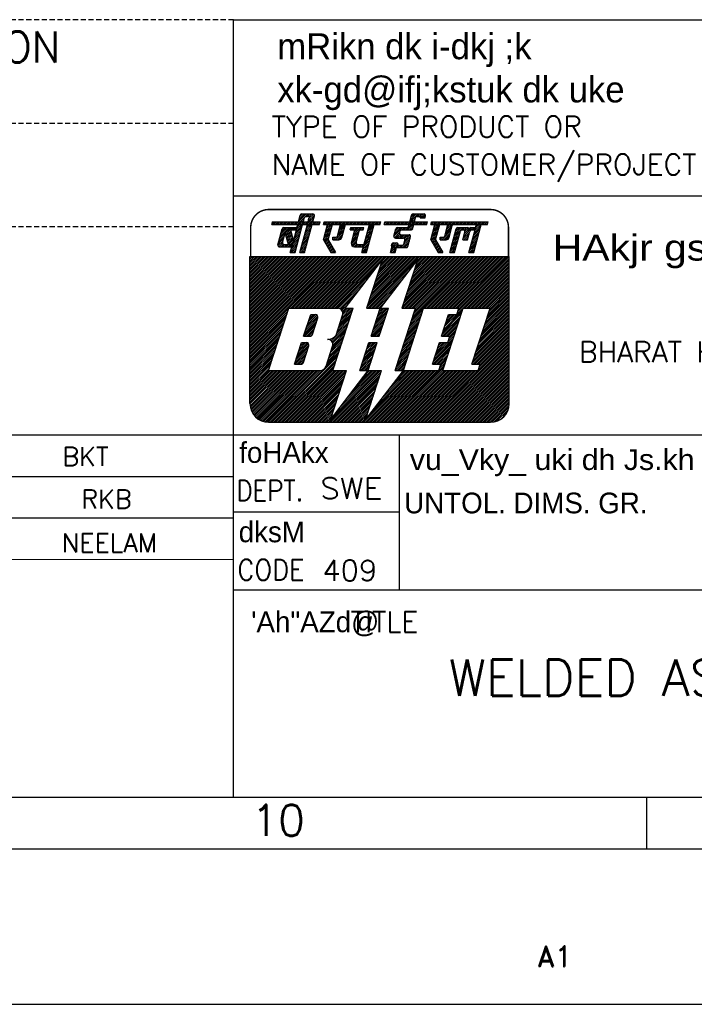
# Model space of a CAD drawing. Extents: x -3982 to 223, y 1410 to 4380.
# Tile 4 of 9: x -830 to -505, y 1410 to 1885. Entities that reach past the tile are written whole.
import ezdxf
from ezdxf.enums import TextEntityAlignment as Align

# ---------------------------------------------------------------- set-up
doc = ezdxf.new("R2010")
doc.units = 0
doc.header["$MEASUREMENT"] = 0
doc.linetypes.add('DASHED', pattern=[0.75, 0.5, -0.25])
doc.layers.get('0').update_dxf_attribs({"linetype": 'CONTINUOUS'})
doc.layers.add('TXT', color=2, linetype='CONTINUOUS')
doc.styles.add('HINDI', font='hindi')
doc.styles.add('ROMAND', font='romand')
doc.styles.add('ROMANS', font='romans')

# ---------------------------------------------------------------- blocks, each defined once
blk = doc.blocks.new('*X1')
at = {"color": 0}
for p, q in [((31.558, 28.022), (32.186, 28.651)), ((31.622, 28.264), (32.251, 28.892)), ((31.687, 28.505), (32.282, 29.1)), ((31.752, 28.747), (32.105, 29.1)), ((31.817, 28.988), (31.928, 29.1)), ((31.299, 27.056), (31.927, 27.685)), ((31.364, 27.298), (31.992, 27.926)), ((31.428, 27.539), (32.057, 28.168)), ((31.493, 27.781), (32.121, 28.409)), ((31.163, 26.39), (31.733, 26.96)), ((31.17, 26.573), (31.798, 27.202)), ((31.234, 26.815), (31.863, 27.443)), ((31.34, 26.39), (31.669, 26.719)), ((31.517, 26.39), (31.604, 26.477))]:
    blk.add_line(p, q, dxfattribs=at)
blk = doc.blocks.new('*X2')
at = {"color": 0}
for p, q in [((29.691, 27.924), (30.558, 28.79)), ((29.756, 28.165), (30.381, 28.79)), ((29.821, 28.407), (30.204, 28.79)), ((29.885, 28.648), (30.027, 28.79)), ((30.505, 28.56), (30.735, 28.79)), ((30.625, 27.973), (31.442, 28.79)), ((30.661, 28.54), (30.911, 28.79)), ((30.689, 28.214), (31.141, 28.666)), ((30.734, 28.436), (31.068, 28.77)), ((31.147, 28.672), (31.261, 28.787)), ((31.388, 28.56), (31.618, 28.79)), ((31.565, 28.56), (31.752, 28.747)), ((29.433, 26.958), (30.061, 27.586)), ((29.497, 27.199), (30.126, 27.828)), ((29.562, 27.441), (30.19, 28.069)), ((29.627, 27.682), (30.255, 28.31)), ((30.56, 27.731), (31.188, 28.36)), ((30.625, 27.62), (31.124, 28.118)), ((30.802, 27.62), (31.059, 27.877)), ((30.979, 27.62), (30.994, 27.635)), ((29.303, 26.475), (29.931, 27.103)), ((29.368, 26.716), (29.996, 27.345)), ((29.395, 26.39), (29.867, 26.862)), ((29.572, 26.39), (29.802, 26.62))]:
    blk.add_line(p, q, dxfattribs=at)
blk = doc.blocks.new('*X3')
at = {"color": 0}
for p, q in [((27.568, 28.099), (28.197, 28.727)), ((27.633, 28.34), (28.261, 28.968)), ((27.698, 28.582), (28.216, 29.1)), ((27.762, 28.823), (28.039, 29.1)), ((27.827, 29.064), (27.863, 29.1)), ((28.504, 27.62), (29.386, 28.503)), ((28.823, 28.116), (29.451, 28.744)), ((28.888, 28.357), (29.516, 28.986)), ((28.952, 28.599), (29.454, 29.1)), ((29.017, 28.84), (29.277, 29.1)), ((29.082, 29.082), (29.1, 29.1)), ((27.441, 27.618), (28.067, 28.244)), ((27.504, 27.857), (28.132, 28.485)), ((27.506, 27.506), (28.002, 28.002)), ((27.571, 27.394), (27.938, 27.761)), ((27.635, 27.282), (27.927, 27.573)), ((28.356, 27.649), (28.557, 27.85)), ((28.356, 27.825), (28.38, 27.85)), ((28.681, 27.62), (29.322, 28.261)), ((28.857, 27.62), (29.257, 28.02)), ((29.082, 27.667), (29.172, 27.758)), ((27.7, 27.17), (27.992, 27.461)), ((27.765, 27.058), (28.056, 27.349)), ((27.829, 26.946), (28.121, 27.237)), ((27.894, 26.833), (28.186, 27.125)), ((27.959, 26.721), (28.25, 27.013)), ((28.024, 26.609), (28.315, 26.901)), ((28.088, 26.497), (28.38, 26.789)), ((28.158, 26.39), (28.445, 26.677)), ((28.335, 26.39), (28.509, 26.565)), ((28.511, 26.39), (28.574, 26.453))]:
    blk.add_line(p, q, dxfattribs=at)
blk = doc.blocks.new('*X4')
at = {"color": 0}
for p, q in [((27.479, 29.247), (27.562, 29.33)), ((27.509, 29.1), (27.739, 29.33)), ((27.686, 29.1), (27.916, 29.33)), ((27.863, 29.1), (28.093, 29.33)), ((28.039, 29.1), (28.269, 29.33)), ((28.216, 29.1), (28.446, 29.33)), ((28.393, 29.1), (28.623, 29.33)), ((28.57, 29.1), (28.8, 29.33)), ((28.746, 29.1), (28.976, 29.33)), ((28.923, 29.1), (29.153, 29.33)), ((29.1, 29.1), (29.33, 29.33)), ((29.277, 29.1), (29.507, 29.33)), ((29.454, 29.1), (29.684, 29.33)), ((29.63, 29.1), (29.86, 29.33)), ((29.807, 29.1), (30.037, 29.33)), ((29.984, 29.1), (30.214, 29.33)), ((30.161, 29.1), (30.391, 29.33)), ((30.337, 29.1), (30.567, 29.33)), ((30.514, 29.1), (30.744, 29.33)), ((30.691, 29.1), (30.921, 29.33)), ((30.868, 29.1), (31.098, 29.33)), ((31.045, 29.1), (31.275, 29.33)), ((31.221, 29.1), (31.451, 29.33)), ((31.398, 29.1), (31.628, 29.33)), ((31.575, 29.1), (31.805, 29.33)), ((31.752, 29.1), (31.982, 29.33)), ((31.928, 29.1), (32.158, 29.33)), ((32.105, 29.1), (32.335, 29.33)), ((32.282, 29.1), (32.512, 29.33)), ((32.459, 29.1), (32.689, 29.33)), ((32.636, 29.1), (32.866, 29.33)), ((32.812, 29.1), (32.932, 29.22))]:
    blk.add_line(p, q, dxfattribs=at)
blk = doc.blocks.new('*X5')
at = {"color": 0}
for p, q in [((23.882, 27.948), (24.724, 28.79)), ((23.946, 28.188), (24.547, 28.79)), ((24.01, 28.43), (24.371, 28.79)), ((24.075, 28.671), (24.19, 28.787)), ((24.671, 28.56), (24.901, 28.79)), ((24.848, 28.56), (25.078, 28.79)), ((25.024, 28.56), (25.564, 29.1)), ((25.201, 28.56), (25.741, 29.1)), ((25.323, 29.035), (25.388, 29.1)), ((25.378, 28.56), (25.757, 28.939)), ((25.556, 28.561), (25.692, 28.697)), ((23.924, 27.813), (24.445, 28.334)), ((24.058, 27.77), (24.453, 28.166)), ((24.234, 27.77), (24.565, 28.101)), ((24.411, 27.77), (24.741, 28.1)), ((24.552, 26.85), (25.433, 27.731)), ((24.588, 27.77), (24.918, 28.1)), ((24.765, 27.77), (25.095, 28.1)), ((24.87, 27.344), (25.486, 27.961)), ((24.896, 27.724), (25.272, 28.1)), ((24.934, 27.586), (25.422, 28.073)), ((23.633, 26.992), (23.951, 27.31)), ((23.691, 27.227), (23.759, 27.294)), ((23.696, 26.878), (24.128, 27.31)), ((23.845, 26.85), (24.256, 27.261)), ((24.022, 26.85), (24.29, 27.118)), ((24.198, 26.85), (24.428, 27.08)), ((24.375, 26.85), (24.605, 27.08)), ((24.729, 26.85), (25.369, 27.49)), ((24.905, 26.85), (25.304, 27.248)), ((25.082, 26.85), (25.239, 27.007))]:
    blk.add_line(p, q, dxfattribs=at)
blk = doc.blocks.new('*X6')
at = {"color": 0}
for p, q in [((22.95, 29.137), (23.143, 29.33)), ((23.09, 29.1), (23.32, 29.33)), ((23.266, 29.1), (23.496, 29.33)), ((23.443, 29.1), (23.673, 29.33)), ((23.62, 29.1), (23.85, 29.33)), ((23.797, 29.1), (24.027, 29.33)), ((23.973, 29.1), (24.203, 29.33)), ((24.15, 29.1), (24.38, 29.33)), ((24.327, 29.1), (24.557, 29.33)), ((24.504, 29.1), (24.734, 29.33)), ((24.681, 29.1), (24.911, 29.33)), ((24.857, 29.1), (25.087, 29.33)), ((25.034, 29.1), (25.264, 29.33)), ((25.211, 29.1), (25.441, 29.33)), ((25.388, 29.1), (25.618, 29.33)), ((25.564, 29.1), (25.794, 29.33)), ((25.741, 29.1), (25.971, 29.33)), ((25.918, 29.1), (26.148, 29.33)), ((26.095, 29.1), (26.325, 29.33)), ((26.272, 29.1), (26.502, 29.33)), ((26.448, 29.1), (26.678, 29.33)), ((26.625, 29.1), (26.855, 29.33)), ((26.802, 29.1), (27.032, 29.33)), ((26.979, 29.1), (27.076, 29.197))]:
    blk.add_line(p, q, dxfattribs=at)
blk = doc.blocks.new('*X7')
at = {"color": 0}
for p, q in [((25.441, 29.33), (26.211, 30.1)), ((25.452, 29.518), (26.034, 30.1)), ((25.517, 29.759), (25.857, 30.1)), ((25.582, 30.002), (25.671, 30.091)), ((25.618, 29.33), (25.951, 29.663)), ((26.158, 29.87), (26.388, 30.1)), ((26.334, 29.87), (26.564, 30.1)), ((26.443, 29.802), (26.741, 30.1)), ((26.538, 29.72), (26.886, 30.068)), ((26.715, 29.72), (26.942, 29.948)), ((25.794, 29.33), (25.886, 29.422))]:
    blk.add_line(p, q, dxfattribs=at)
blk = doc.blocks.new('*X8')
at = {"color": 0}
for p, q in [((23.562, 26.39), (24.022, 26.85)), ((23.602, 26.607), (23.845, 26.85)), ((23.667, 26.849), (23.696, 26.878)), ((23.738, 26.39), (24.101, 26.753)), ((23.915, 26.39), (24.036, 26.511))]:
    blk.add_line(p, q, dxfattribs=at)
blk = doc.blocks.new('*X9')
at = {"color": 0}
for p, q in [((17.094, 29.115), (17.309, 29.33)), ((17.256, 29.1), (17.486, 29.33)), ((17.433, 29.1), (17.663, 29.33)), ((17.61, 29.1), (17.84, 29.33)), ((17.786, 29.1), (18.016, 29.33)), ((17.963, 29.1), (18.193, 29.33)), ((18.14, 29.1), (18.37, 29.33)), ((18.317, 29.1), (18.547, 29.33)), ((18.493, 29.1), (18.723, 29.33)), ((18.67, 29.1), (18.9, 29.33)), ((18.847, 29.1), (19.077, 29.33)), ((19.024, 29.1), (19.254, 29.33)), ((19.201, 29.1), (19.431, 29.33)), ((19.377, 29.1), (19.607, 29.33)), ((19.554, 29.1), (19.784, 29.33)), ((19.698, 28.713), (19.774, 28.79)), ((19.721, 28.56), (19.951, 28.79)), ((19.731, 29.1), (19.961, 29.33)), ((19.898, 28.56), (20.128, 28.79)), ((19.908, 29.1), (20.138, 29.33)), ((20.075, 28.56), (20.305, 28.79)), ((20.084, 29.1), (20.314, 29.33)), ((20.251, 28.56), (20.481, 28.79)), ((20.261, 29.1), (20.491, 29.33)), ((20.428, 28.56), (20.658, 28.79)), ((20.438, 29.1), (20.668, 29.33)), ((20.605, 28.56), (20.835, 28.79)), ((20.615, 29.1), (20.845, 29.33)), ((20.782, 28.56), (20.952, 28.73)), ((20.791, 29.1), (21.021, 29.33)), ((20.968, 29.1), (21.198, 29.33)), ((21.145, 29.1), (21.375, 29.33)), ((21.322, 29.1), (21.552, 29.33)), ((21.499, 29.1), (21.729, 29.33)), ((21.675, 29.1), (21.905, 29.33)), ((21.852, 29.1), (22.082, 29.33)), ((22.029, 29.1), (22.259, 29.33)), ((22.206, 29.1), (22.436, 29.33)), ((22.382, 29.1), (22.611, 29.329))]:
    blk.add_line(p, q, dxfattribs=at)
blk = doc.blocks.new('*X10')
at = {"color": 0}
for p, q in [((17.183, 27.966), (17.811, 28.594)), ((17.247, 28.208), (17.876, 28.836)), ((17.312, 28.449), (17.941, 29.077)), ((17.377, 28.691), (17.786, 29.1)), ((17.442, 28.932), (17.61, 29.1)), ((18.437, 27.983), (19.066, 28.612)), ((18.502, 28.225), (19.13, 28.853)), ((18.567, 28.466), (19.195, 29.095)), ((18.631, 28.708), (19.024, 29.1)), ((18.696, 28.949), (18.847, 29.1)), ((19.938, 27.893), (20.566, 28.521)), ((20.002, 28.134), (20.428, 28.56)), ((20.067, 28.376), (20.251, 28.56)), ((21.192, 27.91), (21.821, 28.538)), ((21.257, 28.151), (21.885, 28.78)), ((21.322, 28.393), (21.95, 29.021)), ((21.386, 28.634), (21.852, 29.1)), ((21.451, 28.876), (21.675, 29.1)), ((17.118, 27.725), (17.746, 28.353)), ((17.127, 27.556), (17.682, 28.112)), ((17.191, 27.444), (17.617, 27.87)), ((17.256, 27.332), (17.552, 27.629)), ((18.006, 27.728), (18.127, 27.85)), ((18.074, 27.62), (18.305, 27.851)), ((18.251, 27.62), (19.001, 28.37)), ((18.428, 27.62), (18.936, 28.129)), ((18.607, 27.622), (18.872, 27.887)), ((19.773, 27.197), (20.372, 27.797)), ((19.808, 27.41), (20.437, 28.038)), ((19.819, 27.067), (20.307, 27.555)), ((19.873, 27.651), (20.501, 28.28)), ((20.92, 26.93), (21.562, 27.572)), ((20.998, 27.185), (21.627, 27.814)), ((21.063, 27.427), (21.691, 28.055)), ((21.128, 27.668), (21.756, 28.297)), ((17.321, 27.22), (17.612, 27.512)), ((17.385, 27.108), (17.677, 27.4)), ((17.45, 26.996), (17.742, 27.288)), ((17.515, 26.884), (17.807, 27.176)), ((17.58, 26.772), (17.871, 27.064)), ((17.644, 26.66), (17.936, 26.952)), ((17.709, 26.548), (18.001, 26.839)), ((17.774, 26.436), (18.065, 26.727)), ((17.905, 26.39), (18.13, 26.615)), ((19.907, 26.978), (20.247, 27.318)), ((20.038, 26.932), (20.301, 27.195)), ((20.212, 26.93), (20.442, 27.16)), ((20.389, 26.93), (20.619, 27.16)), ((20.566, 26.93), (20.796, 27.16)), ((20.743, 26.93), (20.973, 27.16)), ((20.804, 26.461), (21.433, 27.089)), ((20.869, 26.702), (21.497, 27.331)), ((20.91, 26.39), (21.368, 26.848)), ((21.087, 26.39), (21.303, 26.606)), ((18.081, 26.39), (18.195, 26.503)), ((18.258, 26.39), (18.259, 26.391))]:
    blk.add_line(p, q, dxfattribs=at)
blk = doc.blocks.new('*X11')
at = {"color": 0}
for p, q in [((13.409, 28.259), (13.711, 28.56)), ((13.448, 28.121), (13.888, 28.56)), ((13.462, 28.488), (13.512, 28.538)), ((13.487, 27.983), (13.945, 28.441)), ((13.526, 27.845), (13.98, 28.299)), ((13.565, 27.707), (14.015, 28.157)), ((13.604, 27.57), (14.05, 28.015)), ((13.643, 27.432), (14.085, 27.873)), ((13.682, 27.294), (14.12, 27.731)), ((13.725, 27.16), (14.155, 27.59)), ((13.902, 27.16), (14.168, 27.426)), ((14.079, 27.16), (14.103, 27.184))]:
    blk.add_line(p, q, dxfattribs=at)
blk = doc.blocks.new('*X12')
at = {"color": 0}
for p, q in [((12.974, 28.177), (13.587, 28.79)), ((13.039, 28.418), (13.41, 28.79)), ((13.104, 28.66), (13.232, 28.788)), ((13.512, 28.538), (13.764, 28.79)), ((13.711, 28.56), (13.941, 28.79)), ((13.888, 28.56), (14.118, 28.79)), ((14.064, 28.56), (14.294, 28.79)), ((14.241, 28.56), (14.471, 28.79)), ((14.418, 28.56), (14.491, 28.633)), ((12.715, 27.211), (13.259, 27.755)), ((12.78, 27.452), (13.324, 27.997)), ((12.845, 27.694), (13.389, 28.238)), ((12.909, 27.935), (13.462, 28.488)), ((12.699, 27.018), (13.195, 27.514)), ((12.794, 26.936), (13.147, 27.289)), ((12.965, 26.93), (13.217, 27.182)), ((13.141, 26.93), (13.371, 27.16)), ((13.318, 26.93), (13.548, 27.16)), ((13.495, 26.93), (13.725, 27.16)), ((13.672, 26.93), (13.902, 27.16)), ((13.849, 26.93), (14.079, 27.16)), ((14.025, 26.93), (14.038, 26.943))]:
    blk.add_line(p, q, dxfattribs=at)
blk = doc.blocks.new('*X13')
at = {"color": 0}
for p, q in [((12.129, 29.1), (12.359, 29.33)), ((12.154, 29.301), (12.183, 29.33)), ((12.306, 29.1), (12.536, 29.33)), ((12.483, 29.1), (12.713, 29.33)), ((12.66, 29.1), (12.89, 29.33)), ((12.837, 29.1), (13.067, 29.33)), ((13.013, 29.1), (13.243, 29.33)), ((13.19, 29.1), (13.42, 29.33)), ((13.367, 29.1), (13.597, 29.33)), ((13.544, 29.1), (13.774, 29.33)), ((13.72, 29.1), (13.95, 29.33)), ((13.897, 29.1), (14.127, 29.33)), ((14.074, 29.1), (14.304, 29.33)), ((14.251, 29.1), (14.481, 29.33)), ((14.428, 29.1), (14.658, 29.33)), ((14.604, 29.1), (14.834, 29.33)), ((14.781, 29.1), (15.011, 29.33)), ((14.958, 29.1), (15.188, 29.33)), ((15.135, 29.1), (15.365, 29.33)), ((15.311, 29.1), (15.541, 29.33)), ((15.488, 29.1), (15.718, 29.33)), ((15.665, 29.1), (15.895, 29.33)), ((15.842, 29.1), (16.072, 29.33)), ((16.019, 29.1), (16.249, 29.33)), ((16.195, 29.1), (16.425, 29.33)), ((16.372, 29.1), (16.602, 29.33)), ((16.549, 29.1), (16.755, 29.306))]:
    blk.add_line(p, q, dxfattribs=at)
blk = doc.blocks.new('*X14')
at = {"color": 0}
for p, q in [((14.685, 29.358), (15.428, 30.1)), ((14.75, 29.599), (15.251, 30.1)), ((14.815, 29.841), (15.074, 30.1)), ((14.834, 29.33), (15.249, 29.745)), ((15.011, 29.33), (15.184, 29.503)), ((15.372, 29.868), (15.604, 30.1)), ((15.551, 29.87), (15.781, 30.1)), ((15.618, 29.407), (16.21, 29.999)), ((15.667, 29.809), (15.958, 30.1)), ((15.683, 29.648), (16.124, 30.089)), ((15.718, 29.33), (16.182, 29.794)), ((15.895, 29.33), (16.117, 29.552))]:
    blk.add_line(p, q, dxfattribs=at)
blk = doc.blocks.new('*X15')
at = {"color": 0}
for p, q in [((14.297, 27.909), (14.925, 28.537)), ((14.362, 28.15), (14.99, 28.779)), ((14.426, 28.392), (15.055, 29.02)), ((14.491, 28.633), (14.958, 29.1)), ((14.556, 28.875), (14.781, 29.1)), ((15.23, 27.958), (15.859, 28.586)), ((15.295, 28.2), (15.923, 28.828)), ((15.36, 28.441), (15.988, 29.069)), ((15.424, 28.683), (15.842, 29.1)), ((15.489, 28.924), (15.665, 29.1)), ((14.038, 26.943), (14.667, 27.571)), ((14.103, 27.184), (14.731, 27.813)), ((14.168, 27.426), (14.796, 28.054)), ((14.232, 27.667), (14.861, 28.296)), ((14.971, 26.992), (15.6, 27.621)), ((15.036, 27.234), (15.664, 27.862)), ((15.101, 27.475), (15.729, 28.103)), ((15.165, 27.717), (15.794, 28.345)), ((13.909, 26.46), (14.537, 27.088)), ((13.973, 26.701), (14.602, 27.33)), ((14.016, 26.39), (14.472, 26.847)), ((14.192, 26.39), (14.408, 26.605)), ((14.842, 26.509), (15.47, 27.138)), ((14.9, 26.39), (15.406, 26.896)), ((14.907, 26.751), (15.535, 27.379)), ((15.076, 26.39), (15.341, 26.655)), ((15.253, 26.39), (15.276, 26.413))]:
    blk.add_line(p, q, dxfattribs=at)
blk = doc.blocks.new('*X16')
at = {"color": 0}
for p, q in [((10, 17.425), (18.575, 26)), ((10, 17.601), (18.399, 26)), ((10, 17.778), (18.222, 26)), ((10, 17.955), (18.045, 26)), ((10, 18.132), (17.868, 26)), ((10, 18.309), (17.691, 26)), ((10, 18.485), (17.515, 26)), ((10, 18.662), (17.338, 26)), ((10, 18.839), (17.161, 26)), ((10, 19.016), (16.984, 26)), ((10, 19.192), (16.808, 26)), ((10, 19.369), (16.631, 26)), ((10, 19.546), (16.454, 26)), ((10, 19.723), (16.277, 26)), ((10, 19.899), (16.101, 26)), ((10, 20.076), (15.924, 26)), ((10, 20.253), (15.747, 26)), ((10, 20.43), (15.57, 26)), ((10, 20.607), (15.393, 26)), ((10, 20.783), (15.217, 26)), ((10, 20.96), (15.04, 26)), ((10, 21.137), (14.863, 26)), ((10, 21.314), (14.686, 26)), ((10, 21.49), (14.51, 26)), ((10, 21.667), (14.333, 26)), ((10, 21.844), (14.156, 26)), ((10, 22.021), (13.979, 26)), ((10, 22.198), (13.802, 26)), ((10, 22.374), (13.626, 26)), ((10, 22.551), (13.449, 26)), ((10, 22.728), (13.272, 26)), ((10, 22.905), (13.095, 26)), ((10, 23.081), (12.919, 26)), ((10, 23.258), (12.742, 26)), ((10, 23.435), (12.565, 26)), ((10, 23.612), (12.388, 26)), ((10, 23.789), (12.211, 26)), ((10, 23.965), (12.035, 26)), ((10, 24.142), (11.858, 26)), ((10, 24.319), (11.681, 26)), ((10, 24.496), (11.504, 26)), ((10, 24.672), (11.328, 26)), ((10, 24.849), (11.151, 26)), ((10, 25.026), (10.974, 26)), ((10, 25.203), (10.797, 26)), ((10, 25.38), (10.62, 26)), ((10, 25.556), (10.444, 26)), ((10, 25.733), (10.267, 26)), ((10, 25.91), (10.09, 26)), ((13.752, 21), (18.752, 26)), ((13.929, 21), (18.929, 26)), ((14.106, 21), (19.106, 26)), ((14.282, 21), (19.282, 26)), ((14.459, 21), (19.459, 26)), ((14.636, 21), (19.636, 26)), ((14.813, 21), (19.813, 26)), ((14.99, 21), (19.99, 26)), ((15.166, 21), (20.166, 26)), ((15.343, 21), (20.343, 26)), ((15.52, 21), (20.52, 26)), ((15.697, 21), (20.697, 26)), ((15.873, 21), (20.873, 26)), ((16.05, 21), (21.05, 26)), ((16.227, 21), (21.227, 26)), ((16.404, 21), (21.404, 26)), ((16.581, 21), (21.581, 26)), ((16.757, 21), (21.757, 26)), ((16.934, 21), (21.934, 26)), ((17.111, 21), (22.111, 26)), ((17.288, 21), (22.288, 26)), ((17.464, 21), (22.464, 26)), ((17.641, 21), (22.641, 26)), ((17.818, 21), (22.818, 26)), ((17.995, 21), (22.995, 26)), ((21.285, 21.108), (26.177, 26)), ((21.354, 21), (26.354, 26)), ((21.37, 21.37), (26, 26)), ((21.455, 21.631), (25.823, 26)), ((21.54, 21.893), (25.646, 26)), ((21.625, 22.155), (25.47, 26)), ((21.71, 22.417), (25.293, 26)), ((21.795, 22.679), (25.116, 26)), ((21.88, 22.941), (24.939, 26)), ((21.965, 23.203), (24.763, 26)), ((22.05, 23.464), (24.586, 26)), ((22.135, 23.726), (24.409, 26)), ((22.22, 23.988), (24.232, 26)), ((22.306, 24.25), (24.055, 26)), ((22.391, 24.512), (23.879, 26)), ((22.476, 24.774), (23.702, 26)), ((22.561, 25.036), (23.525, 26)), ((22.646, 25.298), (23.348, 26)), ((22.731, 25.559), (23.172, 26)), ((24.704, 21.169), (29.536, 26)), ((24.712, 21), (29.712, 26)), ((24.789, 21.431), (29.359, 26)), ((24.875, 21.693), (29.182, 26)), ((24.889, 21), (29.889, 26)), ((24.96, 21.954), (29.005, 26)), ((25.045, 22.216), (28.828, 26)), ((25.066, 21), (30.066, 26)), ((25.13, 22.478), (28.652, 26)), ((25.215, 22.74), (28.475, 26)), ((25.243, 21), (30.243, 26)), ((25.3, 23.002), (28.298, 26)), ((25.385, 23.264), (28.121, 26)), ((25.419, 21), (30.419, 26)), ((25.47, 23.526), (27.945, 26)), ((25.555, 23.787), (27.768, 26)), ((25.596, 21), (30.596, 26)), ((25.609, 19.952), (31.657, 26)), ((25.64, 24.049), (27.591, 26)), ((25.694, 20.214), (31.48, 26)), ((25.725, 24.311), (27.414, 26)), ((25.773, 21), (30.773, 26)), ((25.779, 20.476), (31.303, 26)), ((25.81, 24.573), (27.237, 26)), ((25.864, 20.738), (31.127, 26)), ((25.896, 24.835), (27.061, 26)), ((25.949, 21), (30.95, 26)), ((25.981, 25.097), (26.884, 26)), ((26.066, 25.359), (26.707, 26)), ((26.151, 25.62), (26.53, 26)), ((26.834, 21), (31.834, 26)), ((27.01, 21), (32.01, 26)), ((27.187, 21), (32.187, 26)), ((27.364, 21), (32.364, 26)), ((27.541, 21), (32.541, 26)), ((27.718, 21), (32.718, 26)), ((27.894, 21), (32.894, 26)), ((28.071, 21), (33.071, 26)), ((28.248, 21), (33.248, 26)), ((28.425, 21), (33.425, 26)), ((28.601, 21), (33.601, 26)), ((28.778, 21), (33.778, 26)), ((28.955, 21), (33.955, 26)), ((29.132, 21), (34.132, 26)), ((29.309, 21), (34.309, 26)), ((29.485, 21), (34.485, 26)), ((29.662, 21), (34.662, 26)), ((29.839, 21), (34.839, 26)), ((30.016, 21), (35, 25.984)), ((30.129, 20.936), (35, 25.808)), ((18.172, 21), (22.369, 25.198)), ((21.53, 21), (25.905, 25.375)), ((29.959, 20.413), (35, 25.454)), ((30.044, 20.675), (35, 25.631)), ((30.723, 21), (35, 25.277)), ((30.899, 21), (35, 25.101)), ((31.076, 21), (35, 24.924)), ((31.253, 21), (35, 24.747)), ((18.348, 21), (21.787, 24.439)), ((21.707, 21), (25.323, 24.616)), ((21.884, 21), (24.741, 23.857)), ((31.43, 21), (35, 24.57)), ((31.607, 21), (35, 24.393)), ((31.783, 21), (35, 24.217)), ((31.96, 21), (35, 24.04)), ((32.137, 21), (35, 23.863)), ((18.521, 20.996), (21.205, 23.68)), ((18.661, 20.959), (20.623, 22.921)), ((22.061, 21), (24.159, 23.098)), ((32.314, 21), (35, 23.686)), ((32.49, 21), (35, 23.51)), ((32.667, 21), (35, 23.333)), ((32.844, 21), (35, 23.156)), ((33.021, 21), (35, 22.979)), ((33.126, 20.929), (35, 22.802)), ((18.771, 20.892), (20.041, 22.163)), ((22.237, 21), (23.577, 22.34)), ((32.701, 19.619), (35, 21.919)), ((32.786, 19.881), (35, 22.095)), ((32.871, 20.143), (35, 22.272)), ((32.956, 20.405), (35, 22.449)), ((33.041, 20.667), (35, 22.626)), ((10, 17.248), (13.748, 20.996)), ((18.769, 19.83), (19.939, 21)), ((18.854, 20.092), (19.763, 21)), ((18.859, 20.803), (19.459, 21.404)), ((18.923, 20.691), (19.232, 21)), ((18.939, 20.354), (19.586, 21)), ((18.959, 20.55), (19.409, 21)), ((22.189, 19.891), (23.298, 21)), ((22.274, 20.153), (23.121, 21)), ((22.359, 20.415), (22.945, 21)), ((22.414, 21), (22.995, 21.581)), ((22.444, 20.677), (22.768, 21)), ((22.53, 20.939), (22.591, 21)), ((32.276, 18.31), (35, 21.035)), ((32.361, 18.572), (35, 21.211)), ((32.446, 18.834), (35, 21.388)), ((32.531, 19.096), (35, 21.565)), ((32.616, 19.358), (35, 21.742)), ((10, 17.071), (13.663, 20.734)), ((10, 16.894), (13.578, 20.472)), ((10, 16.718), (13.493, 20.211)), ((18.429, 18.783), (19.614, 19.968)), ((18.514, 19.044), (19.699, 20.229)), ((18.599, 19.306), (19.784, 20.491)), ((18.684, 19.568), (19.869, 20.753)), ((21.849, 18.844), (23.034, 20.029)), ((21.934, 19.106), (23.119, 20.291)), ((22.019, 19.367), (23.204, 20.552)), ((22.104, 19.629), (23.289, 20.814)), ((25.269, 18.905), (26.454, 20.09)), ((25.354, 19.167), (26.539, 20.352)), ((25.439, 19.428), (26.624, 20.614)), ((25.524, 19.69), (26.709, 20.875)), ((28.518, 18.442), (30.296, 20.22)), ((28.553, 18.3), (30.211, 19.958)), ((28.604, 18.704), (30.381, 20.482)), ((28.689, 18.966), (30.466, 20.743)), ((28.774, 19.228), (29.946, 20.4)), ((28.859, 19.49), (29.769, 20.4)), ((28.944, 19.751), (29.592, 20.4)), ((29.029, 20.013), (29.416, 20.4)), ((29.114, 20.275), (29.239, 20.4)), ((31.765, 16.739), (35, 19.974)), ((31.85, 17.001), (35, 20.151)), ((31.935, 17.263), (35, 20.328)), ((32.02, 17.525), (35, 20.504)), ((32.105, 17.786), (35, 20.681)), ((32.19, 18.048), (35, 20.858)), ((10, 16.541), (13.408, 19.949)), ((10, 16.364), (13.323, 19.687)), ((10, 16.187), (13.238, 19.425)), ((10, 16.01), (13.153, 19.163)), ((17.847, 17.847), (19.444, 19.444)), ((17.922, 17.745), (19.359, 19.182)), ((18.344, 18.521), (19.529, 19.706)), ((21.679, 18.32), (22.864, 19.505)), ((21.764, 18.582), (22.949, 19.767)), ((21.836, 18.3), (22.779, 19.243)), ((24.928, 17.857), (26.113, 19.042)), ((25.013, 18.119), (26.199, 19.304)), ((25.099, 18.381), (26.284, 19.566)), ((25.184, 18.643), (26.369, 19.828)), ((28.73, 18.3), (30.126, 19.696)), ((28.907, 18.3), (30.041, 19.434)), ((29.083, 18.3), (29.956, 19.172)), ((31.425, 15.692), (35, 19.267)), ((31.51, 15.953), (35, 19.444)), ((31.51, 15.6), (35, 19.09)), ((31.595, 16.215), (35, 19.62)), ((31.68, 16.477), (35, 19.797)), ((10, 15.834), (13.068, 18.901)), ((10, 15.657), (12.982, 18.639)), ((10, 15.48), (12.897, 18.377)), ((10, 15.303), (12.812, 18.116)), ((17.749, 17.926), (17.909, 18.086)), ((17.833, 16.95), (19.018, 18.135)), ((17.919, 17.211), (19.104, 18.396)), ((17.972, 17.619), (19.274, 18.92)), ((17.984, 17.454), (19.189, 18.658)), ((22.012, 18.3), (22.694, 18.981)), ((22.189, 18.3), (22.609, 18.719)), ((22.366, 18.3), (22.523, 18.458)), ((24.673, 17.072), (25.858, 18.257)), ((24.758, 17.334), (25.943, 18.519)), ((24.843, 17.595), (26.028, 18.781)), ((27.838, 16.347), (29.615, 18.125)), ((29.108, 17.794), (29.7, 18.387)), ((29.193, 18.056), (29.785, 18.649)), ((29.26, 18.3), (29.871, 18.91)), ((31.687, 15.6), (35, 18.913)), ((31.863, 15.6), (35, 18.737)), ((32.04, 15.6), (35, 18.56)), ((32.099, 15.305), (35, 18.206)), ((32.184, 15.567), (35, 18.383)), ((10, 15.127), (12.727, 17.854)), ((10, 14.95), (12.642, 17.592)), ((10, 14.773), (12.557, 17.33)), ((17.578, 16.164), (18.763, 17.349)), ((17.626, 17.98), (17.658, 18.011)), ((17.663, 16.426), (18.848, 17.611)), ((17.748, 16.688), (18.933, 17.873)), ((20.913, 15.963), (22.098, 17.148)), ((20.998, 16.225), (22.183, 17.41)), ((21.083, 16.487), (22.268, 17.672)), ((21.168, 16.749), (22.119, 17.7)), ((21.253, 17.011), (21.943, 17.7)), ((21.338, 17.273), (21.766, 17.7)), ((21.423, 17.534), (21.589, 17.7)), ((24.333, 16.024), (25.518, 17.209)), ((24.418, 16.286), (25.603, 17.471)), ((24.503, 16.548), (25.688, 17.733)), ((24.588, 16.81), (25.773, 17.995)), ((27.147, 10), (35, 17.853)), ((27.324, 10), (35, 17.676)), ((27.501, 10), (35, 17.499)), ((27.621, 15.6), (29.36, 17.339)), ((27.668, 15.824), (29.445, 17.601)), ((27.678, 10), (35, 17.322)), ((27.753, 16.085), (29.53, 17.863)), ((27.854, 10), (35, 17.146)), ((27.923, 16.609), (29.014, 17.7)), ((28.008, 16.871), (28.837, 17.7)), ((28.093, 17.133), (28.66, 17.7)), ((28.178, 17.395), (28.483, 17.7)), ((28.263, 17.657), (28.307, 17.7)), ((32.014, 15.044), (35, 18.029)), ((10, 14.596), (12.472, 17.068)), ((10, 14.419), (12.387, 16.806)), ((10, 14.243), (12.302, 16.544)), ((10, 14.066), (12.217, 16.283)), ((12.121, 10), (18.423, 16.302)), ((17.321, 15.376), (18.508, 16.563)), ((17.408, 15.64), (18.593, 16.825)), ((17.493, 15.902), (18.678, 17.087)), ((20.658, 15.178), (21.843, 16.363)), ((20.743, 15.44), (21.928, 16.625)), ((20.828, 15.701), (22.013, 16.886)), ((24.016, 15), (25.178, 16.162)), ((24.078, 15.239), (25.263, 16.424)), ((24.163, 15.501), (25.348, 16.686)), ((24.248, 15.762), (25.433, 16.947)), ((27.798, 15.6), (29.275, 17.077)), ((27.974, 15.6), (29.19, 16.816)), ((28.031, 10), (35, 16.969)), ((28.151, 15.6), (29.105, 16.554)), ((28.208, 10), (35, 16.792)), ((28.328, 15.6), (29.02, 16.292)), ((28.385, 10), (35, 16.615)), ((28.562, 10), (35, 16.438)), ((28.738, 10), (35, 16.262)), ((10, 13.889), (12.132, 16.021)), ((10, 13.712), (12.047, 15.759)), ((10, 13.536), (11.961, 15.497)), ((10, 13.359), (11.876, 15.235)), ((12.298, 10), (18.338, 16.04)), ((12.475, 10), (18.253, 15.778)), ((12.652, 10), (18.168, 15.516)), ((12.828, 10), (18.083, 15.254)), ((20.657, 15), (21.758, 16.101)), ((20.834, 15), (21.673, 15.839)), ((21.01, 15), (21.588, 15.577)), ((21.187, 15), (21.502, 15.315)), ((23.258, 10), (28.764, 15.506)), ((23.435, 10), (28.679, 15.244)), ((24.192, 15), (25.092, 15.9)), ((24.369, 15), (25.007, 15.638)), ((24.546, 15), (24.922, 15.376)), ((28.257, 15.176), (28.85, 15.768)), ((28.342, 15.437), (28.935, 16.03)), ((28.915, 10), (35, 16.085)), ((29.092, 10), (35, 15.908)), ((29.269, 10), (35, 15.731)), ((29.445, 10), (35, 15.555)), ((29.622, 10), (35, 15.378)), ((29.799, 10), (35, 15.201)), ((10, 11.768), (13.232, 15)), ((10, 11.945), (13.055, 15)), ((10, 12.121), (12.879, 15)), ((10, 12.298), (12.702, 15)), ((10, 12.475), (12.525, 15)), ((10, 12.652), (12.348, 15)), ((10, 12.828), (12.172, 15)), ((10, 13.005), (11.995, 15)), ((10, 13.182), (11.818, 15)), ((10.011, 11.602), (13.409, 15)), ((10.035, 11.449), (13.586, 15)), ((10.069, 11.306), (13.763, 15)), ((10.113, 11.173), (13.939, 15)), ((10.164, 11.048), (14.116, 15)), ((10.224, 10.931), (14.293, 15)), ((10.29, 10.82), (14.47, 15)), ((10.363, 10.716), (14.646, 15)), ((10.442, 10.619), (14.823, 15)), ((10.527, 10.527), (15, 15)), ((10.619, 10.442), (15.177, 15)), ((10.716, 10.363), (15.354, 15)), ((10.82, 10.29), (15.53, 15)), ((10.931, 10.224), (15.707, 15)), ((11.048, 10.164), (15.884, 15)), ((11.173, 10.113), (16.061, 15)), ((11.306, 10.069), (16.237, 15)), ((11.449, 10.035), (16.414, 15)), ((11.602, 10.011), (16.591, 15)), ((11.768, 10), (16.768, 15)), ((11.945, 10), (16.988, 15.043)), ((13.005, 10), (18.005, 15)), ((13.182, 10), (18.182, 15)), ((13.359, 10), (18.359, 15)), ((13.536, 10), (18.536, 15)), ((13.712, 10), (18.712, 15)), ((13.889, 10), (18.889, 15)), ((14.066, 10), (19.066, 15)), ((14.243, 10), (19.243, 15)), ((14.419, 10), (19.243, 14.823)), ((14.596, 10), (19.157, 14.561)), ((14.773, 10), (19.072, 14.299)), ((17.601, 10), (22.601, 15)), ((17.778, 10), (22.662, 14.884)), ((17.955, 10), (22.577, 14.622)), ((18.027, 10.602), (22.425, 15)), ((18.132, 10), (22.492, 14.36)), ((18.609, 11.361), (22.248, 15)), ((19.191, 12.12), (22.071, 15)), ((19.773, 12.878), (21.894, 15)), ((20.355, 13.637), (21.718, 15)), ((20.937, 14.396), (21.541, 15)), ((20.96, 10), (25.96, 15)), ((21.137, 10), (26.137, 15)), ((21.314, 10), (26.314, 15)), ((21.364, 15), (21.417, 15.053)), ((21.49, 10), (26.49, 15)), ((21.562, 10.779), (25.783, 15)), ((21.667, 10), (26.667, 15)), ((21.844, 10), (26.844, 15)), ((22.021, 10), (27.021, 15)), ((22.144, 11.538), (25.607, 15)), ((22.198, 10), (27.198, 15)), ((22.374, 10), (27.374, 15)), ((22.551, 10), (27.551, 15)), ((22.726, 12.297), (25.43, 15)), ((22.728, 10), (27.728, 15)), ((22.905, 10), (27.905, 15)), ((23.081, 10), (28.081, 15)), ((23.308, 13.055), (25.253, 15)), ((23.612, 10), (28.612, 15)), ((23.789, 10), (28.789, 15)), ((23.89, 13.814), (25.076, 15)), ((23.965, 10), (28.965, 15)), ((24.142, 10), (29.142, 15)), ((24.319, 10), (29.319, 15)), ((24.472, 14.573), (24.899, 15)), ((24.496, 10), (29.496, 15)), ((24.672, 10), (29.672, 15)), ((24.723, 15), (24.837, 15.114)), ((24.849, 10), (29.849, 15)), ((25.026, 10), (30.026, 15)), ((25.203, 10), (30.203, 15)), ((25.38, 10), (30.38, 15)), ((25.556, 10), (30.556, 15)), ((25.733, 10), (30.733, 15)), ((25.91, 10), (30.91, 15)), ((26.087, 10), (31.087, 15)), ((26.263, 10), (31.263, 15)), ((26.44, 10), (31.44, 15)), ((26.617, 10), (31.617, 15)), ((26.794, 10), (31.794, 15)), ((26.971, 10), (31.971, 15)), ((29.976, 10), (35, 15.024)), ((30.153, 10), (35, 14.847)), ((30.329, 10), (35, 14.671)), ((30.506, 10), (35, 14.494)), ((30.683, 10), (35, 14.317)), ((14.95, 10), (18.987, 14.038)), ((15.127, 10), (18.902, 13.776)), ((15.303, 10), (18.817, 13.514)), ((18.309, 10), (22.407, 14.099)), ((18.485, 10), (22.322, 13.837)), ((18.662, 10), (22.237, 13.575)), ((18.839, 10), (22.152, 13.313)), ((30.86, 10), (35, 14.14)), ((31.036, 10), (35, 13.964)), ((31.213, 10), (35, 13.787)), ((31.39, 10), (35, 13.61)), ((31.567, 10), (35, 13.433)), ((15.48, 10), (18.732, 13.252)), ((15.657, 10), (18.647, 12.99)), ((15.834, 10), (18.562, 12.728)), ((16.01, 10), (18.477, 12.466)), ((19.016, 10), (22.067, 13.051)), ((19.192, 10), (21.982, 12.789)), ((19.369, 10), (21.897, 12.527)), ((31.744, 10), (35, 13.256)), ((31.92, 10), (35, 13.08)), ((32.097, 10), (35, 12.903)), ((32.274, 10), (35, 12.726)), ((32.451, 10), (35, 12.549)), ((32.627, 10), (35, 12.373)), ((16.187, 10), (18.392, 12.205)), ((16.364, 10), (18.307, 11.943)), ((16.541, 10), (18.222, 11.681)), ((16.718, 10), (18.136, 11.419)), ((19.546, 10), (21.812, 12.266)), ((19.723, 10), (21.726, 12.004)), ((19.899, 10), (21.641, 11.742)), ((20.076, 10), (21.556, 11.48)), ((32.804, 10), (35, 12.196)), ((32.981, 10), (35, 12.019)), ((33.158, 10), (35, 11.842)), ((33.34, 10.005), (34.995, 11.66)), ((33.545, 10.033), (34.967, 11.455)), ((16.894, 10), (18.051, 11.157)), ((17.071, 10), (17.966, 10.895)), ((17.248, 10), (17.881, 10.633)), ((20.253, 10), (21.471, 11.218)), ((20.43, 10), (21.386, 10.956)), ((20.607, 10), (21.301, 10.694)), ((33.786, 10.098), (34.902, 11.214)), ((34.114, 10.25), (34.75, 10.886)), ((17.425, 10), (17.796, 10.371)), ((20.783, 10), (21.216, 10.433))]:
    blk.add_line(p, q, dxfattribs=at)
blk = doc.blocks.new('*X17')
at = {"color": 0}
for p, q in [((15.368, 18.904), (16.553, 20.088)), ((15.454, 19.166), (16.539, 20.251)), ((15.539, 19.428), (16.461, 20.35)), ((15.624, 19.69), (16.333, 20.399)), ((15.709, 19.951), (16.157, 20.4)), ((15.794, 20.213), (15.981, 20.4)), ((15.198, 18.38), (16.383, 19.565)), ((15.283, 18.642), (16.468, 19.827)), ((15.295, 18.3), (16.298, 19.303)), ((15.472, 18.3), (16.213, 19.042)), ((15.648, 18.3), (16.128, 18.78)), ((15.828, 18.303), (16.043, 18.518)), ((14.433, 16.024), (15.618, 17.209)), ((14.518, 16.285), (15.683, 17.451)), ((14.603, 16.547), (15.642, 17.587)), ((14.688, 16.809), (15.55, 17.671)), ((14.773, 17.071), (15.402, 17.7)), ((14.858, 17.333), (15.225, 17.7)), ((14.943, 17.595), (15.048, 17.7)), ((14.347, 15.762), (15.533, 16.947)), ((14.363, 15.6), (15.447, 16.685)), ((14.539, 15.6), (15.362, 16.423)), ((14.716, 15.6), (15.277, 16.161)), ((14.893, 15.6), (15.192, 15.899))]:
    blk.add_line(p, q, dxfattribs=at)
blk = doc.blocks.new('MONO1')
for p, q in [((7.178, 24.077), (7.354, 24.736)), ((7.499, 24.847), (8.569, 24.847)), ((17.902, 24.077), (18.078, 24.736)), ((18.223, 24.847), (19.292, 24.847)), ((4.6, 23.847), (4.662, 24.077)), ((4.6, 23.847), (7.116, 23.847)), ((4.662, 24.077), (7.178, 24.077)), ((6.85, 21.137), (7.576, 23.847)), ((7.033, 23.537), (7.116, 23.847)), ((7.116, 23.847), (7.576, 23.847)), ((7.178, 24.077), (7.638, 24.077)), ((7.31, 21.137), (8.036, 23.847)), ((7.576, 23.847), (8.036, 23.847)), ((7.638, 24.077), (7.753, 24.506)), ((7.638, 24.077), (8.098, 24.077)), ((7.77, 21.137), (8.496, 23.847)), ((7.898, 24.617), (8.047, 24.617)), ((8.036, 23.847), (8.496, 23.847)), ((8.098, 24.077), (8.192, 24.428)), ((8.098, 24.077), (8.558, 24.077)), ((8.496, 23.847), (9.2, 23.847)), ((8.558, 24.077), (8.713, 24.658)), ((8.558, 24.077), (9.262, 24.077)), ((9.2, 23.847), (9.262, 24.077)), ((9.59, 23.847), (9.652, 24.077)), ((9.59, 22.367), (9.987, 23.847)), ((9.59, 23.847), (9.987, 23.847)), ((9.652, 24.077), (15.112, 24.077)), ((9.987, 23.847), (10.447, 23.847)), ((10.05, 22.367), (10.447, 23.847)), ((10.447, 23.847), (11.237, 23.847)), ((10.931, 22.708), (11.237, 23.847)), ((11.237, 23.847), (11.697, 23.847)), ((11.36, 22.589), (11.697, 23.847)), ((11.697, 23.847), (14.011, 23.847)), ((13.285, 21.137), (14.011, 23.847)), ((13.745, 21.137), (14.471, 23.847)), ((14.011, 23.847), (14.471, 23.847)), ((14.471, 23.847), (15.05, 23.847)), ((15.05, 23.847), (15.112, 24.077)), ((15.44, 23.847), (15.502, 24.077)), ((15.44, 23.847), (17.84, 23.847)), ((15.502, 24.077), (17.902, 24.077)), ((17.787, 23.648), (17.84, 23.847)), ((17.84, 23.847), (18.3, 23.847)), ((17.902, 24.077), (18.362, 24.077)), ((18.185, 23.418), (18.3, 23.847)), ((18.3, 23.847), (19.55, 23.847)), ((18.362, 24.077), (18.477, 24.506)), ((18.362, 24.077), (19.612, 24.077)), ((18.621, 24.617), (18.869, 24.617)), ((18.926, 24.467), (18.941, 24.523)), ((18.926, 24.467), (19.386, 24.467)), ((19.386, 24.467), (19.437, 24.658)), ((19.55, 23.847), (19.612, 24.077)), ((19.94, 23.847), (20.002, 24.077)), ((19.94, 22.367), (20.337, 23.847)), ((19.94, 23.847), (20.337, 23.847)), ((20.002, 24.077), (25.462, 24.077)), ((20.337, 23.847), (20.797, 23.847)), ((20.4, 22.367), (20.797, 23.847)), ((20.797, 23.847), (21.587, 23.847)), ((21.281, 22.708), (21.587, 23.847)), ((21.587, 23.847), (22.047, 23.847)), ((21.71, 22.589), (22.047, 23.847)), ((22.047, 23.847), (24.347, 23.847)), ((24.08, 21.137), (24.807, 23.847)), ((24.264, 23.537), (24.347, 23.847)), ((24.347, 23.847), (24.807, 23.847)), ((24.807, 23.847), (25.4, 23.847)), ((25.4, 23.847), (25.462, 24.077)), ((5.191, 21.866), (5.609, 23.426)), ((5.651, 22.096), (5.902, 23.033)), ((5.753, 23.537), (7.033, 23.537)), ((5.902, 23.033), (5.945, 23.196)), ((6.22, 21.907), (5.902, 23.033)), ((6.09, 23.307), (6.416, 23.307)), ((6.416, 23.307), (6.971, 23.307)), ((6.416, 23.307), (6.682, 22.226)), ((6.682, 22.226), (6.971, 23.307)), ((6.971, 23.307), (7.033, 23.537)), ((12.157, 23.307), (12.218, 23.537)), ((12.157, 23.307), (12.617, 23.307)), ((12.218, 23.537), (13.468, 23.537)), ((12.281, 22.055), (12.617, 23.307)), ((12.617, 23.307), (13.077, 23.307)), ((12.752, 22.096), (13.077, 23.307)), ((13.077, 23.307), (13.407, 23.307)), ((13.407, 23.307), (13.468, 23.537)), ((16.384, 22.706), (16.577, 23.426)), ((16.722, 23.537), (17.642, 23.537)), ((16.933, 23.036), (16.976, 23.196)), ((17.078, 22.847), (17.837, 22.847)), ((17.12, 23.307), (18.04, 23.307)), ((21.78, 21.137), (22.394, 23.426)), ((22.24, 21.137), (22.792, 23.196)), ((22.539, 23.537), (23.494, 23.537)), ((22.937, 23.307), (23.086, 23.307)), ((23.03, 22.367), (23.231, 23.118)), ((23.49, 22.367), (23.712, 23.196)), ((23.62, 21.137), (24.202, 23.307)), ((23.644, 23.386), (23.644, 23.387)), ((23.644, 23.386), (23.644, 23.387)), ((23.794, 23.537), (24.264, 23.537)), ((23.857, 23.307), (24.202, 23.307)), ((24.202, 23.307), (24.264, 23.537)), ((5.795, 21.907), (6.22, 21.907)), ((6.22, 21.907), (6.596, 21.907)), ((6.39, 21.137), (6.596, 21.907)), ((6.596, 21.907), (6.682, 22.226)), ((9.59, 22.367), (10.3, 21.137)), ((10.05, 22.367), (10.76, 21.137)), ((10.506, 22.367), (10.506, 22.597)), ((10.506, 22.597), (10.787, 22.597)), ((10.506, 22.367), (11.07, 22.367)), ((12.897, 21.907), (13.491, 21.907)), ((16.138, 21.786), (16.181, 21.946)), ((16.325, 22.057), (16.646, 22.057)), ((16.529, 22.517), (17.288, 22.517)), ((16.78, 21.827), (16.791, 21.868)), ((17.329, 21.938), (17.433, 22.328)), ((17.727, 21.708), (17.981, 22.658)), ((19.94, 22.367), (20.65, 21.137)), ((20.4, 22.367), (21.11, 21.137)), ((20.856, 22.597), (21.137, 22.597)), ((20.856, 22.367), (20.856, 22.597)), ((20.856, 22.367), (21.42, 22.367)), ((23.03, 22.367), (23.49, 22.367)), ((5.335, 21.677), (6.535, 21.677)), ((6.39, 21.137), (6.85, 21.137)), ((7.31, 21.137), (7.77, 21.137)), ((10.3, 21.137), (10.76, 21.137)), ((12.571, 21.677), (13.43, 21.677)), ((13.285, 21.137), (13.745, 21.137)), ((16.044, 21.137), (16.178, 21.639)), ((16.044, 21.137), (16.504, 21.137)), ((16.283, 21.597), (16.627, 21.597)), ((16.504, 21.137), (16.627, 21.597)), ((16.627, 21.597), (17.582, 21.597)), ((16.78, 21.827), (17.184, 21.827)), ((20.65, 21.137), (21.11, 21.137)), ((20.65, 21.137), (21.11, 21.137)), ((21.78, 21.137), (22.24, 21.137)), ((23.62, 21.137), (24.08, 21.137)), ((2.5, 20.747), (27.5, 20.747)), ((2.5, 6.547), (2.5, 20.747)), ((15.293, 20.497), (11.65, 15.747)), ((15.293, 20.497), (13.75, 15.747)), ((18.693, 20.497), (15.05, 15.747)), ((18.693, 20.497), (17.15, 15.747)), ((27.5, 6.547), (27.5, 20.747)), ((4.3, 9.747), (6.25, 15.747)), ((6.25, 15.747), (10.961, 15.747)), ((10.5, 9.747), (12.45, 15.747)), ((11.65, 15.747), (12.45, 15.747)), ((13.75, 15.747), (15.85, 15.747)), ((14.172, 13.047), (15.05, 15.747)), ((14.972, 13.047), (15.85, 15.747)), ((16.5, 9.747), (18.45, 15.747)), ((17.15, 15.747), (18.45, 15.747)), ((17.3, 9.747), (19.25, 15.747)), ((19.25, 15.747), (22.65, 15.747)), ((21.1, 9.747), (23.05, 15.747)), ((22.455, 15.147), (22.65, 15.747)), ((23.05, 15.747), (25.65, 15.747)), ((23.895, 10.347), (25.65, 15.747)), ((7.672, 13.047), (8.355, 15.147)), ((8.355, 15.147), (8.81, 15.147)), ((8.528, 13.22), (9.048, 14.82)), ((10.809, 13.162), (11.437, 15.092)), ((20.972, 13.047), (21.655, 15.147)), ((21.655, 15.147), (22.455, 15.147)), ((6.795, 10.347), (7.477, 12.447)), ((7.477, 12.447), (7.933, 12.447)), ((7.672, 13.047), (8.291, 13.047)), ((13.1, 9.747), (13.977, 12.447)), ((13.9, 9.747), (14.777, 12.447)), ((13.977, 12.447), (14.777, 12.447)), ((14.172, 13.047), (14.972, 13.047)), ((20.095, 10.347), (20.777, 12.447)), ((20.777, 12.447), (21.577, 12.447)), ((20.972, 13.047), (21.772, 13.047)), ((21.577, 12.447), (21.772, 13.047)), ((7.651, 10.52), (8.171, 12.12)), ((9.835, 10.162), (10.462, 12.092)), ((4.3, 9.747), (9.264, 9.747)), ((6.795, 10.347), (7.413, 10.347)), ((10.257, 4.997), (13.9, 9.747)), ((10.257, 4.997), (11.8, 9.747)), ((10.5, 9.747), (11.8, 9.747)), ((13.1, 9.747), (15.2, 9.747)), ((13.657, 4.997), (17.3, 9.747)), ((13.657, 4.997), (15.2, 9.747)), ((16.5, 9.747), (20.7, 9.747)), ((20.095, 10.347), (20.895, 10.347)), ((20.7, 9.747), (20.895, 10.347)), ((21.1, 9.747), (24.5, 9.747)), ((23.895, 10.347), (24.695, 10.347)), ((24.5, 9.747), (24.695, 10.347)), ((4.3, 4.747), (25.7, 4.747))]:
    blk.add_line(p, q)
at = {"const_width": 0.14}
blk.add_lwpolyline([(2.57, 20.747), (2.57, 23.547, -0.414214), (4.3, 25.277), (25.7, 25.277, -0.414214), (27.43, 23.547), (27.43, 20.747)], format="xyb", dxfattribs=at)
for centre, radius, start, end in [((7.499, 24.697), 0.15, 90, 165), ((8.569, 24.697), 0.15, 345, 90), ((18.223, 24.697), 0.15, 90, 165), ((19.292, 24.697), 0.15, 345, 90), ((7.898, 24.467), 0.15, 90, 165), ((8.047, 24.467), 0.15, 345, 90), ((18.621, 24.467), 0.15, 90, 165), ((18.869, 24.542), 0.075, 345, 90), ((5.753, 23.387), 0.15, 90, 165), ((6.09, 23.157), 0.15, 90, 165), ((16.722, 23.387), 0.15, 90, 165), ((17.078, 22.997), 0.15, 165, 270), ((17.12, 23.157), 0.15, 90, 165), ((17.642, 23.687), 0.15, 270, 345), ((17.837, 22.697), 0.15, 345, 90), ((18.04, 23.457), 0.15, 270, 345), ((22.539, 23.387), 0.15, 90, 165), ((22.937, 23.157), 0.15, 90, 165), ((23.086, 23.157), 0.15, 345, 90), ((23.494, 23.387), 0.15, 0, 90), ((23.794, 23.387), 0.15, 90, 180), ((23.857, 23.157), 0.15, 90, 165), ((5.335, 21.827), 0.15, 165, 270), ((5.795, 22.057), 0.15, 165, 270), ((10.787, 22.747), 0.15, 270, 345), ((11.07, 22.667), 0.3, 270, 345), ((12.571, 21.977), 0.3, 165, 270), ((12.897, 22.057), 0.15, 165, 270), ((16.325, 21.907), 0.15, 90, 165), ((16.529, 22.667), 0.15, 165, 270), ((16.646, 21.907), 0.15, 345, 90), ((17.184, 21.977), 0.15, 270, 345), ((17.288, 22.367), 0.15, 345, 90), ((21.137, 22.747), 0.15, 270, 345), ((21.42, 22.667), 0.3, 270, 345), ((16.283, 21.747), 0.15, 165, 225.99804), ((16.283, 21.747), 0.15, 225.99804, 270), ((17.582, 21.747), 0.15, 270, 345), ((10.961, 15.247), 0.5, 342, 90), ((8.81, 14.897), 0.25, 342, 90), ((7.933, 12.197), 0.25, 342, 90), ((8.291, 13.297), 0.25, 270, 342), ((10.007, 13.73), 0.983, 268.80535, 324.67404), ((9.987, 12.247), 0.5, 342, 90), ((7.413, 10.597), 0.25, 270, 342), ((9.264, 10.347), 0.6, 270, 342), ((4.3, 6.547), 1.8, 180, 270), ((25.7, 6.547), 1.8, 270, 0)]:
    blk.add_arc(centre, radius, start, end)
for name in ['*X14', '*X7', '*X13', '*X15', '*X9', '*X10', '*X6', '*X5', '*X3', '*X4', '*X1', '*X12', '*X11', '*X2', '*X8', '*X16', '*X17']:
    blk.add_blockref(name, (-7.5, -5.253))
blk = doc.blocks.new('A1')
at = {"linetype": 'DASHED'}
for p, q in [((651, 95), (581, 95)), ((651, 85), (581, 85)), ((651, 75), (581, 75))]:
    blk.add_line(p, q, dxfattribs=at)
for p, q in [((651, 20), (651, 95)), ((651, 20), (651, 95)), ((651, 95), (821, 95)), ((651, 78), (821, 78)), ((20, 54.719), (821, 55)), ((667, 40), (667, 54.946)), ((604, 50.924), (651, 50.94)), ((667, 47.5), (651, 47.5)), ((604, 46.924), (651, 46.94)), ((301, 42.817), (651, 42.94)), ((651, 40), (821, 40)), ((20, 20), (821, 20)), ((690.833, 20), (690.833, 15)), ((14.921, 15), (826, 15)), ((0, 0), (841, 0))]:
    blk.add_line(p, q)
blk.add_blockref('MONO1', (650.077, 51.409))
for s, height, style, width, p, p2 in [('ADDITIONAL INFORMATION', 3, 'ROMANS', 0.877556, (585.525, 90.874), (634.292, 90.874)), ('HAkjr gsoh bysfDV&dYl fyfeVsM', 2.5, 'HINDI', 0.946251, (681.776, 71.761), (738.551, 71.761)), ('vu_Vky_ uki dh Js.kh', 2, 'HINDI', 0.833431, (667.993, 51.554), (695.456, 51.554)), ('DEPT.', 2, 'ROMANS', 0.818247, (651.258, 48.565), (657.726, 48.565)), ('SWE', 2, 'ROMANS', 1.032787, (659.344, 48.785), (665.344, 48.785)), ('CODE', 2, 'ROMANS', 0.83845, (651.36, 40.925), (657.829, 40.925))]:
    blk.add_text(s, height=height, dxfattribs=dict(style=style, width=width)).set_placement(p, p2, align=Align.FIT)
for s, height, style, p in [('mRikn dk i-dkj ;k', 2.5, 'HINDI', (655.211, 91.187)), ('xk-gd@ifj;kstuk dk uke', 2.5, 'HINDI', (655.211, 87.02)), ('TYPE OF PRODUCT OR', 2, 'ROMANS', (654.672, 83.68)), ('NAME OF CUSTOMER/PROJECT', 2, 'ROMANS', (654.672, 80.033)), ('BHARAT HEAVY ELECTRICALS LTD.', 2, 'ROMANS', (684.291, 61.946)), ('foHAkx', 2, 'HINDI', (651.54, 52.242)), ('dksM', 2, 'HINDI', (651.489, 44.583)), ('\'Ah"AZd@', 2, 'HINDI', (652.695, 35.902)), ('TITLE', 2, 'ROMANS', (662.295, 35.905)), ('10', 3, 'ROMANS', (652.721, 16.256)), ('A1', 2, 'ROMAND', (680.261, 3.653))]:
    blk.add_text(s, height=height, dxfattribs=dict(style=style)).set_placement(p)
blk.add_text('UNTOL. DIMS. GR.', height=2).set_placement((667.445, 47.37))
at = {"style": 'ROMANS', "width": 1.032787}
blk.add_text('409', height=2, dxfattribs=at).set_placement((659.548, 40.866))
at = {"color": 7, "style": 'ROMANS'}
for tag, p, height, rotation, width in [('DRG_NO', (70.983, 574.889), 3.5, 180, 1.5), ('SHTNO', (8.611, 117.915), 2.8, 90, 0.8), ('REV_NO', (8.632, 108.629), 2.8, 90, 0.8), ('DRG_NO', (8.711, 80.282), 2.8, 90, 0.8)]:
    blk.add_attdef(tag, p, '', height=height, rotation=rotation, dxfattribs=dict(at, width=width))
for tag, p, height in [('PRODUCT', (716.227, 84.232), 4), ('DRN_SIGN', (771.895, 69.277), 1), ('CHD_SIGN', (771.964, 63.156), 1), ('APP_SIGN', (772.817, 56.202), 1), ('TITLE1', (671.738, 29.774), 3.5), ('TITLE2', (671.738, 23.558), 3.5)]:
    blk.add_attdef(tag, p, '', height=height, dxfattribs=at)
for tag, height, p in [('DRN_BY', 2, (760.205, 70.762)), ('DRN_DATE', 1.8, (800.065, 70.272)), ('CHD_BY', 2, (760.205, 64.754)), ('CHD_DATE', 1.8, (799.968, 64.756)), ('APP_BY', 2, (760.205, 58.746)), ('APP_DATE', 1.8, (799.968, 58.256)), ('NOVAR', 2.5, (815.812, 58.17)), ('SCALE', 2.5, (722.759, 43.842)), ('REFTOASSY', 2.5, (769.433, 43.226)), ('ITNO', 2.5, (800.094, 43.226)), ('NOIT', 2.5, (815.889, 42.764)), ('REV_NO', 3.5, (816.226, 30.901)), ('SHTNO', 2.5, (777.173, 22.827)), ('NOSHT', 2.5, (817.852, 23.005))]:
    blk.add_attdef(tag, text='', height=height, dxfattribs=at).set_placement(p, align=Align.MIDDLE)
at = {"color": 7, "style": 'ROMANS', "width": 0.8}
blk.add_attdef('WEIGHT', text='', height=2.3, dxfattribs=at).set_placement((741.207, 43.588), align=Align.MIDDLE)
at = {"color": 7, "style": 'ROMANS', "width": 1.5}
blk.add_attdef('DRG_NO', (751.631, 29.407), '', height=3.5, dxfattribs=at)

msp = doc.modelspace()

# ---------------------------------------------------------------- block references
ref = msp.add_blockref('A1', (-3981.77, 1409.56), dxfattribs=dict(xscale=5, yscale=5, zscale=5))
ref.add_attrib('TITLE1', 'WELDED ASSY. OF MECH.', (-623.08, 1558.43), dxfattribs={"color": 7, "height": 17.5, "style": 'ROMANS'})

# ---------------------------------------------------------------- texts
at = {"layer": 'TXT', "linetype": 'Continuous', "style": 'ROMANS'}
for s, p in [('BKT', (-809.38, 1669.36)), ('RKB', (-800.26, 1648.8)), ('NEELAM', (-809.65, 1627.69))]:
    msp.add_text(s, height=9, dxfattribs=at).set_placement(p)

doc.saveas('drawing.dxf')
